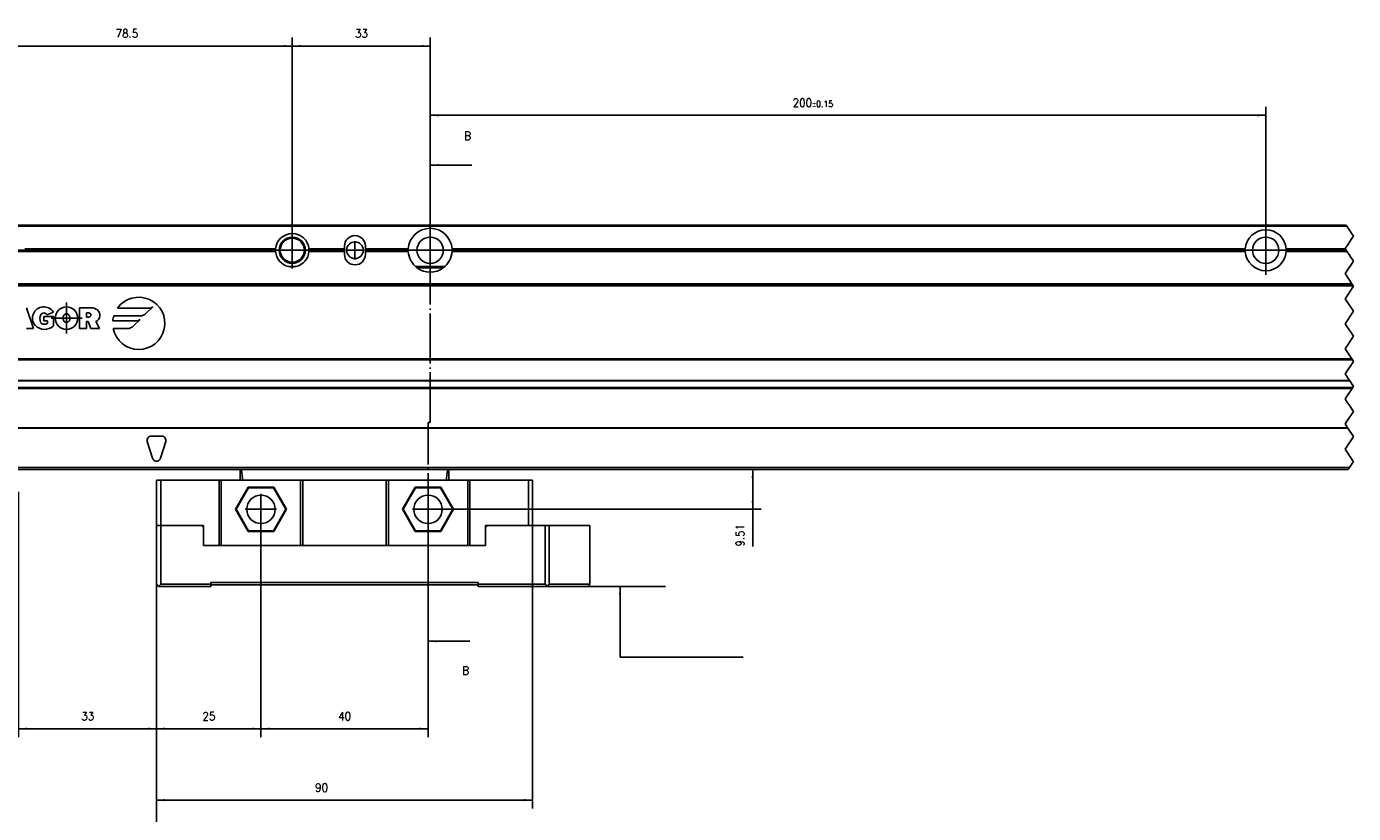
# Model space of a CAD drawing. Header units: millimetres. Extents: x -235 to 1816, y -109 to 485.
# Tile 8 of 51: x -55 to 263, y 116 to 305. Entities that reach past the tile are written whole.
import ezdxf

# ---------------------------------------------------------------- set-up
doc = ezdxf.new("R2010")
doc.units = ezdxf.units.MM
doc.linetypes.add('DOT_CENTER', pattern=[14, 12, -1, 0, -1])
doc.layers.add('1', color=7, linetype='Continuous')
doc.styles.add('CONVERTER_11', font='txt.shx', dxfattribs={"width": 0.9})
doc.dimstyles.new('ME10_DIM_13', dxfattribs={"dimtxt": 2, "dimasz": 2, "dimexe": 2, "dimexo": 0, "dimgap": 2, "dimtad": 1, "dimdsep": 46, "dimtxsty": 'CONVERTER_11', "dimsah": 1, "dimcen": 0.09, "dimclrd": 2, "dimclre": 2, "dimclrt": 2, "dimadec": 0, "dimazin": 0, "dimtfac": 1, "dimtdec": 4, "dimtix": 1, "dimtmove": 0, "dimatfit": 3, "dimfxl": 1, "dimtolj": 1, "dimtzin": 0, "dimarcsym": 0})
doc.dimstyles.new('ME10_DIM_16', dxfattribs={"dimtxt": 2, "dimasz": 2, "dimexe": 2, "dimexo": 0, "dimgap": 2, "dimtad": 1, "dimdsep": 46, "dimtxsty": 'CONVERTER_11', "dimsah": 1, "dimcen": 0.09, "dimclrd": 2, "dimclre": 2, "dimclrt": 2, "dimadec": 0, "dimazin": 0, "dimtfac": 1, "dimtdec": 4, "dimtix": 1, "dimtmove": 0, "dimatfit": 3, "dimfxl": 1, "dimtolj": 1, "dimtzin": 0, "dimarcsym": 0})
doc.dimstyles.new('ME10_DIM_17', dxfattribs={"dimtxt": 2, "dimasz": 2, "dimexe": 2, "dimexo": 0, "dimgap": 2, "dimtad": 1, "dimdsep": 46, "dimtxsty": 'CONVERTER_11', "dimsah": 1, "dimcen": 0.09, "dimclrd": 2, "dimclre": 2, "dimclrt": 2, "dimadec": 0, "dimazin": 0, "dimtfac": 1, "dimtdec": 4, "dimtix": 1, "dimtmove": 0, "dimatfit": 3, "dimfxl": 1, "dimtolj": 1, "dimtzin": 0, "dimarcsym": 0})
doc.dimstyles.new('ME10_DIM_18', dxfattribs={"dimtxt": 2, "dimasz": 2, "dimexe": 2, "dimexo": 0, "dimgap": 2, "dimtad": 1, "dimdsep": 46, "dimtxsty": 'CONVERTER_11', "dimsah": 1, "dimcen": 0.09, "dimclrd": 2, "dimclre": 2, "dimclrt": 2, "dimadec": 0, "dimazin": 0, "dimtol": 1, "dimtp": 0.15, "dimtm": 0.15, "dimtfac": 0.75, "dimtix": 1, "dimtmove": 0, "dimatfit": 3, "dimfxl": 1, "dimtolj": 1, "dimtzin": 0, "dimarcsym": 0})
doc.dimstyles.new('ME10_DIM_23', dxfattribs={"dimtxt": 2, "dimasz": 2, "dimexe": 2, "dimexo": 0, "dimgap": 2, "dimtad": 1, "dimdsep": 46, "dimtxsty": 'CONVERTER_11', "dimsah": 1, "dimcen": 0.09, "dimclrd": 2, "dimclre": 2, "dimclrt": 2, "dimadec": 0, "dimazin": 0, "dimtfac": 1, "dimtdec": 4, "dimtix": 1, "dimtmove": 0, "dimatfit": 3, "dimfxl": 1, "dimtolj": 1, "dimtzin": 0, "dimarcsym": 0})
doc.dimstyles.new('ME10_DIM_24', dxfattribs={"dimtxt": 2, "dimasz": 2, "dimexe": 2, "dimexo": 0, "dimgap": 2, "dimtad": 1, "dimdsep": 46, "dimtxsty": 'CONVERTER_11', "dimsah": 1, "dimcen": 0.09, "dimclrd": 2, "dimclre": 2, "dimclrt": 2, "dimadec": 0, "dimazin": 0, "dimtfac": 1, "dimtdec": 4, "dimtix": 1, "dimtmove": 0, "dimatfit": 3, "dimfxl": 1, "dimtolj": 1, "dimtzin": 0, "dimarcsym": 0})
doc.dimstyles.new('ME10_DIM_25', dxfattribs={"dimtxt": 2, "dimasz": 2, "dimexe": 2, "dimexo": 0, "dimgap": 2, "dimtad": 1, "dimdsep": 46, "dimtxsty": 'CONVERTER_11', "dimsah": 1, "dimcen": 0.09, "dimclrd": 2, "dimclre": 2, "dimclrt": 2, "dimadec": 0, "dimazin": 0, "dimtfac": 1, "dimtdec": 4, "dimtix": 1, "dimtmove": 0, "dimatfit": 3, "dimfxl": 1, "dimtolj": 1, "dimtzin": 0, "dimarcsym": 0})
doc.dimstyles.new('ME10_DIM_26', dxfattribs={"dimtxt": 2, "dimasz": 2, "dimexe": 2, "dimexo": 0, "dimgap": 2, "dimtad": 1, "dimdsep": 46, "dimtxsty": 'CONVERTER_11', "dimsah": 1, "dimcen": 0.09, "dimclrd": 2, "dimclre": 2, "dimclrt": 2, "dimadec": 0, "dimazin": 0, "dimtfac": 1, "dimtdec": 4, "dimtix": 1, "dimtmove": 0, "dimatfit": 3, "dimfxl": 1, "dimtolj": 1, "dimtzin": 0, "dimarcsym": 0})
doc.dimstyles.get("Standard").update_dxf_attribs({"dimtxt": 0.18, "dimasz": 0.18, "dimexe": 0.18, "dimexo": 0.0625, "dimgap": 0.09, "dimtad": 0, "dimtih": 1, "dimtoh": 1, "dimdec": 4, "dimzin": 0, "dimdsep": 46, "dimtxsty": 'Standard', "dimcen": 0.09, "dimadec": 0, "dimazin": 0, "dimtfac": 1, "dimtdec": 4, "dimtofl": 0, "dimtmove": 0, "dimatfit": 3, "dimfxl": 1, "dimtolj": 1, "dimtzin": 0, "dimarcsym": 0})

# ---------------------------------------------------------------- blocks, each defined once
blk = doc.blocks.new('Li-4_PERFIL__12', base_point=(-69.49, 198.72))
at = {"color": 7, "linetype": 'Continuous'}
for p, q in [((-69.49, 257.22), (261.27, 257.22)), ((-69.49, 256.97), (261.44, 256.97)), ((-69.49, 251.22), (5.01, 251.22)), ((-69.49, 250.92), (5.02, 250.92)), ((-52.29, 251.52), (-55, 251.52)), ((5.02, 251.52), (-52.29, 251.52)), ((21.51, 251.52), (13, 251.52)), ((13, 250.92), (21.51, 250.92)), ((13.01, 251.22), (21.51, 251.22)), ((21.51, 251.52), (21.51, 252.22)), ((21.51, 251.22), (21.51, 251.52)), ((21.51, 250.92), (21.51, 251.22)), ((21.51, 250.22), (21.51, 250.92)), ((26.51, 252.22), (26.51, 251.52)), ((36.77, 251.52), (26.51, 251.52)), ((26.51, 251.52), (26.51, 251.22)), ((36.76, 251.22), (26.51, 251.22)), ((26.51, 251.22), (26.51, 250.92)), ((26.51, 250.92), (36.77, 250.92)), ((26.51, 250.92), (26.51, 250.22)), ((237.12, 251.52), (47.25, 251.52)), ((47.25, 250.92), (237.12, 250.92)), ((47.26, 251.22), (237.11, 251.22)), ((246.9, 251.52), (261.07, 251.52)), ((261.47, 250.92), (246.9, 250.92)), ((246.91, 251.22), (261.27, 251.22)), ((9.9, 247.32), (8.12, 247.32)), ((45.52, 247.32), (38.49, 247.32)), ((45.16, 247.02), (38.86, 247.02)), ((262.61, 243.22), (-69.49, 243.22)), ((262.77, 242.97), (-69.49, 242.97)), ((-69.49, 242.72), (262.94, 242.72)), ((-54.62, 237.47), (-52.95, 232.47)), ((-50.45, 234.34), (-50.45, 235.39)), ((-50.45, 235.39), (-48.15, 235.39)), ((-48.17, 236.43), (-49.73, 235.8)), ((-48.15, 235.39), (-48.15, 233.09)), ((-41.89, 237.47), (-39.18, 237.47)), ((-41.89, 232.47), (-41.89, 237.47)), ((-40.22, 236.22), (-40.22, 235.18)), ((-39.7, 236.22), (-40.22, 236.22)), ((-40.22, 235.18), (-39.7, 235.18)), ((-33.73, 235.5), (-27.36, 235.5)), ((-25.19, 237.38), (-32.81, 237.38)), ((-26.04, 236.05), (-24.37, 237.71)), ((-52.95, 232.47), (-54.62, 232.47)), ((-49.61, 234.34), (-50.45, 234.34)), ((-49.61, 233.72), (-49.61, 234.34)), ((-40.22, 232.47), (-41.89, 232.47)), ((-39.81, 234.14), (-40.22, 234.14)), ((-40.22, 234.14), (-40.22, 232.47)), ((-39.18, 232.47), (-39.81, 234.14)), ((-37.1, 232.47), (-39.18, 232.47)), ((-38.03, 234.14), (-37.1, 232.47)), ((-28.22, 234.34), (-33.96, 234.34)), ((-33.86, 232.47), (-30.39, 232.47)), ((-29.07, 233.02), (-27.4, 234.68)), ((-69.49, 225.22), (262.61, 225.22)), ((-69.49, 224.97), (262.77, 224.97)), ((262.08, 220.02), (-69.49, 220.02)), ((-69.49, 219.93), (262.14, 219.93)), ((262.85, 218.38), (-69.49, 218.38)), ((-69.49, 218.22), (262.74, 218.22)), ((262.66, 218.1), (-69.49, 218.1)), ((261.6, 208.72), (-69.49, 208.72)), ((-69.49, 208.63), (261.67, 208.63)), ((-24.74, 206.72), (-22.24, 206.72)), ((-25.7, 205.42), (-24.45, 201.42)), ((-22.54, 201.42), (-21.29, 205.42)), ((262.07, 199.22), (-69.49, 199.22)), ((-69.49, 198.72), (-3.49, 198.73)), ((-3.49, 198.73), (-3.21, 198.73)), ((-3.21, 198.73), (-3.17, 198.73)), ((-3.17, 198.73), (46.18, 198.73)), ((46.23, 198.73), (46.18, 198.73)), ((46.23, 198.73), (46.51, 198.73)), ((46.51, 198.73), (261.74, 198.72))]:
    blk.add_line(p, q, dxfattribs=at)
at = {"color": 2, "linetype": 'DOT_CENTER'}
for p, q in [((261.44, 256.97), (261.27, 257.22)), ((261.44, 256.97), (261.61, 256.72)), ((261.61, 256.72), (262.54, 255.31)), ((263.01, 254.62), (262.31, 253.57)), ((262.54, 255.31), (262.65, 255.15)), ((262.65, 255.15), (263.01, 254.62)), ((261.57, 252.47), (261.01, 251.62)), ((261.01, 251.62), (261.07, 251.52)), ((261.07, 251.52), (261.27, 251.22)), ((261.27, 251.22), (261.47, 250.92)), ((261.47, 250.92), (261.51, 250.87)), ((261.63, 252.55), (261.57, 252.47)), ((262.31, 253.57), (261.63, 252.55)), ((263.01, 248.62), (261.01, 245.62)), ((261.51, 250.87), (262.11, 249.97)), ((262.11, 249.97), (262.17, 249.88)), ((262.17, 249.88), (262.84, 248.87)), ((262.84, 248.87), (263.01, 248.62)), ((261.01, 245.62), (262.61, 243.22)), ((263.01, 242.62), (261.01, 239.62)), ((262.77, 242.97), (262.61, 243.22)), ((262.77, 242.97), (262.94, 242.72)), ((262.94, 242.72), (263.01, 242.62)), ((261.01, 239.62), (263.01, 236.62)), ((263.01, 236.62), (261.01, 233.62)), ((261.01, 233.62), (263.01, 230.62)), ((263.01, 230.62), (261.01, 227.62)), ((261.01, 227.62), (262.61, 225.22)), ((263.01, 224.62), (261.01, 221.62)), ((262.77, 224.97), (262.61, 225.22)), ((262.77, 224.97), (263.01, 224.62)), ((261.01, 221.62), (262.08, 220.02)), ((262.14, 219.93), (262.08, 220.02)), ((262.14, 219.93), (263.01, 218.62)), ((262.66, 218.1), (261.01, 215.62)), ((262.74, 218.22), (262.66, 218.1)), ((262.76, 218.25), (262.74, 218.22)), ((262.76, 218.25), (262.85, 218.38)), ((263.01, 218.62), (262.85, 218.38)), ((261.01, 215.62), (261.61, 214.71)), ((261.61, 214.71), (261.65, 214.66)), ((261.65, 214.66), (261.68, 214.62)), ((261.68, 214.62), (262.11, 213.97)), ((262.11, 213.97), (262.79, 212.95)), ((262.79, 212.95), (262.84, 212.87)), ((262.84, 212.87), (263.01, 212.62)), ((261.45, 210.28), (261.01, 209.62)), ((261.01, 209.62), (261.24, 209.27)), ((261.5, 210.37), (261.45, 210.28)), ((263.01, 212.62), (261.5, 210.37)), ((261.24, 209.27), (261.6, 208.72)), ((261.6, 208.72), (261.67, 208.63)), ((261.67, 208.63), (263.01, 206.62)), ((262.74, 206.22), (262.91, 206.47)), ((263.01, 206.62), (262.91, 206.47)), ((262.05, 205.19), (261.01, 203.62)), ((261.01, 203.62), (262.87, 200.82)), ((262.13, 205.3), (262.05, 205.19)), ((262.74, 206.22), (262.13, 205.3)), ((262.89, 200.45), (262.54, 199.92)), ((262.87, 200.82), (263.01, 200.62)), ((263.01, 200.62), (262.89, 200.45)), ((261.74, 198.72), (261.99, 199.1)), ((261.99, 199.1), (262.07, 199.22)), ((262.37, 199.67), (262.07, 199.22)), ((262.54, 199.92), (262.37, 199.67))]:
    blk.add_line(p, q, dxfattribs=at)
at = {"color": 7, "linetype": 'Continuous'}
for centre, radius in [((9.01, 251.22), 3.13), ((9.01, 251.22), 2.88), ((42.01, 251.22), 3.15), ((242.01, 251.22), 3.15), ((24.01, 251.22), 2), ((-45.03, 234.97), 2.71)]:
    blk.add_circle(centre, radius, dxfattribs=at)
for centre, radius, start, end in [((9.01, 251.22), 4, 4.3012, 175.6988), ((24.01, 252.22), 2.5, 360, 180), ((42.01, 251.22), 5.25, 3.2758, 176.7242), ((242.01, 251.22), 4.9, 3.5101, 176.4899), ((9.01, 251.22), 4, 175.6988, 180), ((9.01, 251.22), 4, 180, 184.3012), ((9.01, 251.22), 4, 184.3012, 257.1614), ((9.01, 251.22), 4, 282.8386, 355.6988), ((9.01, 251.22), 4, 0, 4.3012), ((9.01, 251.22), 4, 355.6988, 0), ((42.01, 251.22), 5.25, 176.7242, 180), ((42.01, 251.22), 5.25, 180, 183.2758), ((42.01, 251.22), 5.25, 183.2758, 233.1301), ((42.01, 251.22), 5.25, 306.8699, 356.7242), ((42.01, 251.22), 5.25, 0, 3.2758), ((42.01, 251.22), 5.25, 356.7242, 0), ((242.01, 251.22), 4.9, 176.4899, 180), ((242.01, 251.22), 4.9, 180, 183.5101), ((242.01, 251.22), 4.9, 183.5101, 356.4899), ((242.01, 251.22), 4.9, 0, 3.5101), ((242.01, 251.22), 4.9, 356.4899, 0), ((24.01, 250.22), 2.5, 180, 0), ((9.01, 251.22), 4, 257.1614, 282.8386), ((42.01, 251.22), 5.25, 233.1301, 306.8699), ((-27.74, 233.72), 6.25, 191.537, 144.197), ((-50.45, 234.97), 2.71, 32.579, 219.5977), ((-49.2, 234.87), 2.19, 154.6231, 202.6199), ((-50.45, 235.39), 0.835, 29.919, 150.081), ((-39.7, 235.7), 0.521, 270, 90), ((-39.18, 235.03), 2.44, 50.7613, 90), ((-38.68, 235.65), 1.64, 293.2767, 50.7613), ((-27.74, 233.72), 6.25, 163.4412, 174.2608), ((-27.36, 237.38), 1.87, 270, 315), ((-25.19, 238.53), 1.16, 270, 315), ((-50.27, 235.37), 3.1, 223.129, 312.9833), ((-50.45, 234.34), 0.833, 202.6199, 270), ((-50.45, 235.28), 1.77, 270, 298.0725), ((-30.39, 234.34), 1.87, 270, 315), ((-28.22, 235.5), 1.16, 270, 315), ((-24.74, 205.72), 1, 90, 197.354), ((-22.24, 205.72), 1, 342.646, 90), ((-23.49, 201.72), 1, 197.354, 342.646)]:
    blk.add_arc(centre, radius, start, end, dxfattribs=at)
blk.add_open_spline([(-45.03, 236.01), (-45.1, 236.01), (-45.22, 236), (-45.36, 235.93), (-45.5, 235.84), (-45.63, 235.71), (-45.76, 235.51), (-45.83, 235.3), (-45.87, 235.09), (-45.87, 234.88), (-45.83, 234.65), (-45.76, 234.44), (-45.66, 234.27), (-45.53, 234.12), (-45.38, 234.01), (-45.21, 233.94), (-45.04, 233.92), (-44.87, 233.94), (-44.69, 234.01), (-44.53, 234.13), (-44.39, 234.3), (-44.3, 234.46), (-44.23, 234.68), (-44.19, 234.9), (-44.2, 235.11), (-44.24, 235.29), (-44.3, 235.48), (-44.41, 235.69), (-44.57, 235.84), (-44.72, 235.94), (-44.87, 236), (-44.99, 236.01), (-45.03, 236.01)], degree=3, knots=[0, 0, 0, 0, 0.204088, 0.343721, 0.479788, 0.687082, 0.87829, 1.19761, 1.335905, 1.542235, 1.801351, 2.052121, 2.189965, 2.404724, 2.617111, 2.752666, 2.948556, 3.109235, 3.273914, 3.527757, 3.695009, 3.920456, 4.093839, 4.375996, 4.59315, 4.721354, 4.910109, 5.208287, 5.416129, 5.553352, 5.762285, 5.896742, 5.896742, 5.896742, 5.896742], dxfattribs=at)
at = {"layer": '1', "color": 2, "linetype": 'DOT_CENTER'}
for p, q in [((9.01, 255.62), (9.01, 246.82)), ((42.01, 257), (42.01, 245.45)), ((242.01, 257.12), (242.01, 245.32)), ((242.01, 256.61), (242.01, 245.83)), ((13.41, 251.22), (4.61, 251.22)), ((26.21, 251.22), (21.81, 251.22)), ((24.01, 253.42), (24.01, 249.02)), ((47.78, 251.22), (36.23, 251.22)), ((247.91, 251.22), (236.11, 251.22)), ((247.4, 251.22), (236.62, 251.22)), ((-45.03, 238.68), (-45.03, 231.26)), ((-41.32, 234.97), (-48.74, 234.97))]:
    blk.add_line(p, q, dxfattribs=at)
blk = doc.blocks.new('CABEZA__13', base_point=(-23.49, 170.77))
at = {"color": 7, "linetype": 'Continuous'}
for p, q in [((-3.49, 196.22), (-3.49, 198.72)), ((-3.17, 198.73), (46.18, 198.73)), ((46.23, 198.73), (46.18, 198.73)), ((46.51, 196.22), (46.51, 198.73)), ((-22.49, 196.22), (-23.49, 196.22)), ((-23.49, 196.22), (-23.49, 185.37)), ((-22.49, 196.22), (-8.49, 196.22)), ((-22.49, 185.37), (-22.49, 196.22)), ((-7.99, 196.22), (-8.49, 196.22)), ((-8.49, 180.57), (-8.49, 196.22)), ((-3.49, 196.22), (-7.99, 196.22)), ((-7.99, 196.22), (-7.99, 180.57)), ((-1.55, 194.53), (-4.62, 189.22)), ((-1.47, 194.37), (-4.44, 189.22)), ((-2.85, 196.22), (-3.49, 196.22)), ((11.01, 196.22), (-2.85, 196.22)), ((4.57, 194.53), (-1.55, 194.53)), ((-1.47, 194.37), (-1.55, 194.53)), ((4.48, 194.37), (-1.47, 194.37)), ((4.48, 194.37), (4.57, 194.53)), ((7.45, 189.22), (4.48, 194.37)), ((7.63, 189.22), (4.57, 194.53)), ((11.51, 196.22), (11.01, 196.22)), ((11.01, 180.57), (11.01, 196.22)), ((11.51, 196.22), (31.51, 196.22)), ((11.51, 196.22), (11.51, 180.57)), ((31.51, 196.22), (32.01, 196.22)), ((31.51, 196.22), (31.51, 180.57)), ((45.86, 196.22), (32.01, 196.22)), ((32.01, 180.57), (32.01, 196.22)), ((38.45, 194.53), (35.38, 189.22)), ((38.53, 194.37), (35.56, 189.22)), ((38.53, 194.37), (38.45, 194.53)), ((44.57, 194.53), (38.45, 194.53)), ((44.48, 194.37), (38.53, 194.37)), ((44.48, 194.37), (44.57, 194.53)), ((47.45, 189.22), (44.48, 194.37)), ((47.63, 189.22), (44.57, 194.53)), ((46.51, 196.22), (45.86, 196.22)), ((51.01, 196.22), (46.51, 196.22)), ((51.01, 196.22), (51.01, 180.57)), ((51.51, 196.22), (51.01, 196.22)), ((51.51, 180.57), (51.51, 196.22)), ((51.51, 196.22), (65.51, 196.22)), ((65.51, 185.37), (65.51, 196.22)), ((65.51, 196.22), (66.51, 196.22)), ((66.51, 196.22), (66.51, 185.37)), ((-1.55, 183.92), (-4.62, 189.22)), ((-4.44, 189.22), (-4.62, 189.22)), ((-1.47, 184.07), (-4.44, 189.22)), ((7.45, 189.22), (4.48, 184.07)), ((7.63, 189.22), (4.57, 183.92)), ((7.45, 189.22), (7.63, 189.22)), ((35.38, 189.22), (38.45, 183.92)), ((35.56, 189.22), (35.38, 189.22)), ((35.56, 189.22), (38.53, 184.07)), ((44.48, 184.07), (47.45, 189.22)), ((44.57, 183.92), (47.63, 189.22)), ((47.45, 189.22), (47.63, 189.22)), ((-23.49, 171.27), (-23.49, 185.37)), ((-23.49, 185.37), (-22.49, 185.37)), ((-22.49, 185.37), (-12.74, 185.37)), ((-22.49, 185.37), (-22.49, 171.27)), ((-12.24, 185.37), (-12.74, 185.37)), ((-12.24, 184.87), (-12.74, 185.37)), ((-12.24, 184.87), (-12.24, 185.37)), ((-12.24, 180.57), (-12.24, 184.87)), ((55.76, 185.37), (55.26, 184.87)), ((55.26, 185.37), (55.26, 184.87)), ((55.76, 185.37), (55.26, 185.37)), ((55.26, 184.87), (55.26, 180.57)), ((65.51, 185.37), (55.76, 185.37)), ((66.51, 185.37), (65.51, 185.37)), ((69.51, 185.37), (66.51, 185.37)), ((69.51, 185.37), (70.51, 185.37)), ((69.51, 171.27), (69.51, 185.37)), ((80.25, 185.37), (70.51, 185.37)), ((70.51, 171.27), (70.51, 185.37)), ((80.25, 171.27), (80.25, 185.37)), ((-1.55, 183.92), (-1.47, 184.07)), ((4.57, 183.92), (-1.55, 183.92)), ((4.48, 184.07), (-1.47, 184.07)), ((4.57, 183.92), (4.48, 184.07)), ((38.53, 184.07), (38.45, 183.92)), ((38.45, 183.92), (44.57, 183.92)), ((38.53, 184.07), (44.48, 184.07)), ((44.48, 184.07), (44.57, 183.92)), ((-12.24, 180.57), (-8.49, 180.57)), ((-8.49, 180.57), (-7.99, 180.57)), ((11.01, 180.57), (-7.99, 180.57)), ((11.01, 180.57), (11.51, 180.57)), ((11.51, 180.57), (31.51, 180.57)), ((31.51, 180.57), (32.01, 180.57)), ((51.01, 180.57), (32.01, 180.57)), ((51.01, 180.57), (51.51, 180.57)), ((51.51, 180.57), (55.26, 180.57)), ((-10.49, 171.27), (-10.49, 171.67)), ((-10.49, 171.67), (53.51, 171.67)), ((53.51, 171.67), (53.51, 171.27)), ((-23.49, 171.27), (-22.99, 170.77)), ((-22.99, 170.77), (-22.49, 171.27)), ((-10.49, 170.77), (-22.99, 170.77)), ((-22.49, 171.27), (-10.49, 171.27)), ((-10.49, 171.17), (-10.49, 171.27)), ((-10.49, 170.77), (-10.49, 171.17)), ((53.51, 171.17), (-10.49, 171.17)), ((53.51, 171.27), (53.51, 171.17)), ((53.51, 171.27), (69.51, 171.27)), ((53.51, 171.17), (53.51, 170.77)), ((53.51, 170.77), (70.01, 170.77)), ((69.51, 171.27), (70.01, 170.77)), ((70.51, 171.27), (70.01, 170.77)), ((70.01, 170.77), (79.75, 170.77)), ((70.51, 171.27), (80.25, 171.27)), ((80.25, 171.27), (79.75, 170.77))]:
    blk.add_line(p, q, dxfattribs=at)
for centre in [(1.51, 189.22), (41.51, 189.22)]:
    blk.add_circle(centre, 3.4, dxfattribs=at)
for points, knots in [([(-3.21, 198.73), (-3.24, 198.72), (-3.31, 198.71), (-3.39, 198.7), (-3.45, 198.71), (-3.48, 198.71), (-3.49, 198.72), (-3.49, 198.72)], [0, 0, 0, 0, 0.1022068, 0.1918089, 0.2477975, 0.2740699, 0.2813975, 0.2813975, 0.2813975, 0.2813975]), ([(-2.85, 196.22), (-2.87, 196.43), (-2.93, 196.85), (-3.01, 197.48), (-3.09, 198.1), (-3.14, 198.52), (-3.17, 198.73)], [0, 0, 0, 0, 0.63275, 1.265494, 1.898236, 2.530923, 2.530923, 2.530923, 2.530923]), ([(45.86, 196.22), (45.89, 196.43), (45.94, 196.85), (46.02, 197.48), (46.1, 198.1), (46.16, 198.52), (46.18, 198.73)], [0, 0, 0, 0, 0.63275, 1.265494, 1.898236, 2.530923, 2.530923, 2.530923, 2.530923]), ([(46.51, 198.73), (46.5, 198.72), (46.48, 198.7), (46.41, 198.7), (46.32, 198.71), (46.26, 198.72), (46.23, 198.73)], [0, 0, 0, 0, 0.0196249, 0.0930246, 0.1826268, 0.2848335, 0.2848335, 0.2848335, 0.2848335])]:
    blk.add_open_spline(points, degree=3, knots=knots, dxfattribs=at)
at = {"layer": '1', "color": 2, "linetype": 'DOT_CENTER'}
for p, q in [((1.51, 192.96), (1.51, 185.48)), ((41.51, 192.96), (41.51, 185.48)), ((5.25, 189.22), (-2.23, 189.22)), ((45.25, 189.22), (37.77, 189.22))]:
    blk.add_line(p, q, dxfattribs=at)
blk = doc.blocks.new('Li-6__15', base_point=(-100.3, 170.77))
for name, p in [('Li-4_PERFIL__12', (-69.49, 198.72)), ('CABEZA__13', (-23.49, 170.77))]:
    blk.add_blockref(name, p)
blk = doc.blocks.new('*D78')
at = {"layer": '1', "color": 2, "linetype": 'Continuous'}
for p, q in [((-69.49, 257.22), (-69.49, 302.1)), ((9.01, 251.22), (9.01, 302.1)), ((9.01, 300.1), (-69.49, 300.1))]:
    blk.add_line(p, q, dxfattribs=at)
at = {"layer": '1', "color": 2}
for points in [[(-67.49, 300.36), (-67.49, 299.83), (-69.49, 300.1)], [(7.01, 299.83), (7.01, 300.36), (9.01, 300.1)]]:
    blk.add_solid(points, dxfattribs=at)
at = {"layer": '1', "color": 2, "insert": (-33.26, 302.1), "char_height": 2, "attachment_point": 7, "rotation": 0.0001, "line_spacing_factor": 0.60024, "style": 'CONVERTER_11'}
blk.add_mtext('78.5', dxfattribs=at)
blk = doc.blocks.new('*D81')
at = {"layer": '1', "color": 2, "linetype": 'Continuous'}
for p, q in [((-56.49, 193.43), (-56.49, 134.71)), ((-23.49, 171.27), (-23.49, 134.71)), ((-56.49, 136.71), (-23.49, 136.71))]:
    blk.add_line(p, q, dxfattribs=at)
at = {"layer": '1', "color": 2}
for points in [[(-54.49, 136.97), (-54.49, 136.44), (-56.49, 136.71)], [(-25.49, 136.44), (-25.49, 136.97), (-23.49, 136.71)]]:
    blk.add_solid(points, dxfattribs=at)
at = {"layer": '1', "color": 2, "insert": (-41.49, 138.71), "char_height": 2, "attachment_point": 7, "rotation": 0.0001, "line_spacing_factor": 0.60024, "style": 'CONVERTER_11'}
blk.add_mtext('33', dxfattribs=at)
blk = doc.blocks.new('*D82')
at = {"layer": '1', "color": 2, "linetype": 'Continuous'}
for p, q in [((9.01, 251.22), (9.01, 302.1)), ((42.01, 251.22), (42.01, 302.1)), ((42.01, 300.1), (9.01, 300.1))]:
    blk.add_line(p, q, dxfattribs=at)
at = {"layer": '1', "color": 2}
for points in [[(11.01, 300.36), (11.01, 299.83), (9.01, 300.1)], [(40.01, 299.83), (40.01, 300.36), (42.01, 300.1)]]:
    blk.add_solid(points, dxfattribs=at)
at = {"layer": '1', "color": 2, "insert": (24.01, 302.1), "char_height": 2, "attachment_point": 7, "rotation": 0.0001, "line_spacing_factor": 0.60024, "style": 'CONVERTER_11'}
blk.add_mtext('33', dxfattribs=at)
blk = doc.blocks.new('*D83')
at = {"layer": '1', "color": 2, "linetype": 'Continuous'}
for p, q in [((42.01, 251.22), (42.01, 285.51)), ((42.01, 283.51), (242.01, 283.51)), ((242.01, 251.22), (242.01, 285.51))]:
    blk.add_line(p, q, dxfattribs=at)
at = {"layer": '1', "color": 2}
for points in [[(44.01, 283.78), (44.01, 283.25), (42.01, 283.51)], [(240.01, 283.25), (240.01, 283.78), (242.01, 283.51)]]:
    blk.add_solid(points, dxfattribs=at)
at = {"layer": '1', "color": 2, "insert": (128.79, 285.51), "char_height": 2, "attachment_point": 7, "rotation": 0.0001, "line_spacing_factor": 0.60024, "style": 'CONVERTER_11'}
blk.add_mtext('\\C2;200\\C2;\\H1.5;{\\Fgdt;`}0.15', dxfattribs=at)
blk = doc.blocks.new('*D88')
at = {"layer": '1', "color": 2, "linetype": 'Continuous'}
for p, q in [((66.51, 185.37), (66.51, 117.63)), ((-23.49, 171.27), (-23.49, 117.63)), ((-23.49, 119.63), (66.51, 119.63))]:
    blk.add_line(p, q, dxfattribs=at)
at = {"layer": '1', "color": 2}
for points in [[(-21.49, 119.89), (-21.49, 119.36), (-23.49, 119.63)], [(64.51, 119.36), (64.51, 119.89), (66.51, 119.63)]]:
    blk.add_solid(points, dxfattribs=at)
at = {"layer": '1', "color": 2, "insert": (14.47, 121.63), "char_height": 2, "attachment_point": 7, "rotation": 0.0001, "line_spacing_factor": 0.60024, "style": 'CONVERTER_11'}
blk.add_mtext('90', dxfattribs=at)
blk = doc.blocks.new('*D89')
at = {"layer": '1', "color": 2, "linetype": 'Continuous'}
for p, q in [((1.51, 189.22), (1.51, 134.71)), ((-23.49, 185.37), (-23.49, 134.71)), ((-23.49, 136.71), (1.51, 136.71))]:
    blk.add_line(p, q, dxfattribs=at)
at = {"layer": '1', "color": 2}
for points in [[(-21.49, 136.97), (-21.49, 136.44), (-23.49, 136.71)], [(-0.49, 136.44), (-0.49, 136.97), (1.51, 136.71)]]:
    blk.add_solid(points, dxfattribs=at)
at = {"layer": '1', "color": 2, "insert": (-12.49, 138.71), "char_height": 2, "attachment_point": 7, "rotation": 0.0001, "line_spacing_factor": 0.60024, "style": 'CONVERTER_11'}
blk.add_mtext('25', dxfattribs=at)
blk = doc.blocks.new('*D90')
at = {"layer": '1', "color": 2, "linetype": 'Continuous'}
for p, q in [((1.51, 189.22), (1.51, 134.71)), ((41.51, 189.22), (41.51, 134.71)), ((1.51, 136.71), (41.51, 136.71))]:
    blk.add_line(p, q, dxfattribs=at)
at = {"layer": '1', "color": 2}
for points in [[(3.51, 136.97), (3.51, 136.44), (1.51, 136.71)], [(39.51, 136.44), (39.51, 136.97), (41.51, 136.71)]]:
    blk.add_solid(points, dxfattribs=at)
at = {"layer": '1', "color": 2, "insert": (20.01, 138.71), "char_height": 2, "attachment_point": 7, "rotation": 0.0001, "line_spacing_factor": 0.60024, "style": 'CONVERTER_11'}
blk.add_mtext('40', dxfattribs=at)
blk = doc.blocks.new('*D91')
at = {"layer": '1', "color": 2, "linetype": 'Continuous'}
for p, q in [((-3.49, 198.73), (121.21, 198.73)), ((119.21, 189.22), (119.21, 198.73)), ((41.51, 189.22), (121.21, 189.22)), ((119.21, 180.3), (119.21, 189.22))]:
    blk.add_line(p, q, dxfattribs=at)
at = {"layer": '1', "color": 2}
for points in [[(119.48, 196.73), (118.95, 196.73), (119.21, 198.73)], [(118.95, 191.22), (119.48, 191.22), (119.21, 189.22)]]:
    blk.add_solid(points, dxfattribs=at)
at = {"layer": '1', "color": 2, "insert": (117.21, 180.3), "char_height": 2, "attachment_point": 7, "rotation": 90, "line_spacing_factor": 0.60024, "style": 'CONVERTER_11'}
blk.add_mtext('9.51', dxfattribs=at)
blk = doc.blocks.new('B-B__7', base_point=(41.51, 149.64))
at = {"layer": '1', "color": 2, "linetype": 'DOT_CENTER'}
for p, q in [((42.01, 210.02), (42.01, 271.6)), ((41.51, 157.64), (41.51, 210.02)), ((41.51, 210.02), (42.01, 210.02))]:
    blk.add_line(p, q, dxfattribs=at)
at = {"layer": '1', "color": 7}
for points in [[(44.01, 271.87), (44.01, 271.34), (42.01, 271.6)], [(43.51, 157.9), (43.51, 157.38), (41.51, 157.64)]]:
    blk.add_solid(points, dxfattribs=at)
at = {"layer": '1', "color": 2, "char_height": 2, "attachment_point": 5, "line_spacing_factor": 1.20048, "style": 'CONVERTER_11'}
for insert in [(51.01, 278.6), (50.51, 150.64)]:
    blk.add_mtext('B', dxfattribs=dict(at, insert=insert))
at = {"layer": '1', "color": 7, "linetype": 'Continuous', "has_arrowhead": 0}
for points in [[(42.01, 276.6), (42.01, 271.6)], [(42.01, 271.6), (42.01, 266.6)], [(42.01, 271.6), (52.01, 271.6)], [(42.01, 210.02), (42.01, 215.02)], [(42.01, 210.02), (41.51, 210.02)], [(41.51, 210.02), (42.01, 210.02)], [(41.51, 210.02), (41.51, 205.02)], [(41.51, 157.64), (41.51, 162.64)], [(41.51, 152.64), (41.51, 157.64)], [(41.51, 157.64), (51.51, 157.64)]]:
    blk.add_leader(points, dimstyle='Standard', dxfattribs=at)
blk = doc.blocks.new('A', base_point=(271.08, 214.12))
at = {"layer": '1', "color": 7, "linetype": 'Continuous'}
for p, q in [((-23.495, 169.694), (-23.493, 44.4)), ((74.301, 170.772), (98.306, 170.772))]:
    blk.add_line(p, q, dxfattribs=at)
at = {"layer": '1', "color": 2}
blk.add_solid([(87.723, 168.772), (87.196, 168.772), (87.46, 170.772)], dxfattribs=at)
blk.add_blockref('Li-6__15', (-100.298, 170.772))
at = {"layer": '1'}
blk.add_blockref('B-B__7', (41.507, 149.64), dxfattribs=at)
for base, p1, p2, dimstyle, picture, middle in [((9.007, 300.098), (-69.493, 257.22), (9.007, 251.22), 'ME10_DIM_13', '*D78', (-30.533, 303.098)), ((-56.493, 136.707), (-23.495, 171.272), (-56.493, 193.426), 'ME10_DIM_16', '*D81', (-39.994, 139.707)), ((-23.493, 136.707), (1.507, 189.222), (-23.493, 185.372), 'ME10_DIM_24', '*D89', (-10.993, 139.707)), ((-23.495, 119.627), (66.507, 185.372), (-23.495, 171.272), 'ME10_DIM_23', '*D88', (15.966, 122.627))]:
    dim = blk.add_linear_dim(base=base, p1=p1, p2=p2, dimstyle=dimstyle, dxfattribs=at)
    dim.commit()
    dim.dimension.update_dxf_attribs({"geometry": picture, "text_midpoint": middle, "text_rotation": 0.00014})
for p1, p2, distance, dimstyle, picture, middle in [((9.007, 251.22), (42.007, 251.22), 48.878, 'ME10_DIM_17', '*D82', (25.507, 303.098)), ((242.007, 251.22), (42.007, 251.22), -32.294, 'ME10_DIM_18', '*D83', (134.038, 286.514)), ((41.507, 189.222), (1.507, 189.222), 52.515, 'ME10_DIM_25', '*D90', (21.507, 139.707))]:
    dim = blk.add_aligned_dim(p1=p1, p2=p2, distance=distance, dimstyle=dimstyle, dxfattribs=at)
    dim.commit()
    dim.dimension.update_dxf_attribs({"geometry": picture, "text_midpoint": middle, "text_rotation": 0.00014})
dim = blk.add_linear_dim(base=(119.212, 189.222), p1=(-3.493, 198.73), p2=(41.507, 189.222), angle=90, dimstyle='ME10_DIM_26', dxfattribs=at)
dim.commit()
dim.dimension.update_dxf_attribs({"geometry": '*D91', "text_midpoint": (116.212, 182.729), "text_rotation": 90})
at = {"layer": '1', "color": 2, "linetype": 'Continuous', "has_arrowhead": 0}
blk.add_leader([(87.46, 170.772), (87.46, 153.862), (116.909, 153.862)], dimstyle='Standard', dxfattribs=at)

msp = doc.modelspace()

# ---------------------------------------------------------------- block references
msp.add_blockref('A', (271.08, 214.12))

doc.saveas('drawing.dxf')
